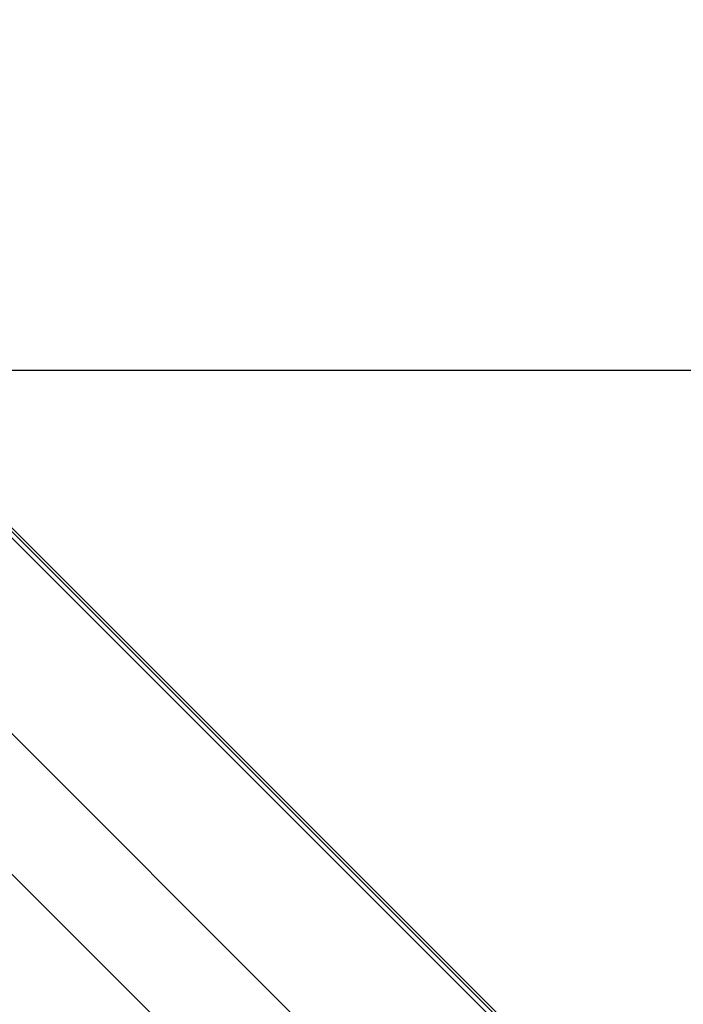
# Model space of a CAD drawing. Header units: millimetres. Extents: x 20 to 19631, y 28 to 16288.
# Tile 79 of 124: x 6420 to 6524, y 15017 to 15171. Entities that reach past the tile are written whole.
import ezdxf

# ---------------------------------------------------------------- set-up
doc = ezdxf.new("R2010")
doc.units = ezdxf.units.MM
doc.header["$LTSCALE"] = 2

msp = doc.modelspace()

# ---------------------------------------------------------------- linework, layer by layer
at = {"color": 7, "linetype": 'Continuous', "lineweight": 25}
for p, q in [((6339.85, 15170.79), (7366.65, 14143.99)), ((6342.27, 15167.82), (7381.88, 14128.2))]:
    msp.add_line(p, q, dxfattribs=at)
at = {"color": 8, "linetype": 'Continuous', "lineweight": 25}
for p, q in [((6344.23, 15164.85), (7606.62, 13902.46)), ((6329.46, 15149.08), (7593.29, 13885.24)), ((6369.94, 15086.74), (7262.04, 14194.64))]:
    msp.add_line(p, q, dxfattribs=at)
at = {"color": 7, "linetype": 'Continuous', "lineweight": 25, "flags": 128}
msp.add_lwpolyline([(8895.3, 15116.02), (8254.71, 15116.02), (7614.11, 15116.04), (6984.75, 15116.07), (6411.39, 15116.1)], dxfattribs=at)

doc.saveas('drawing.dxf')
